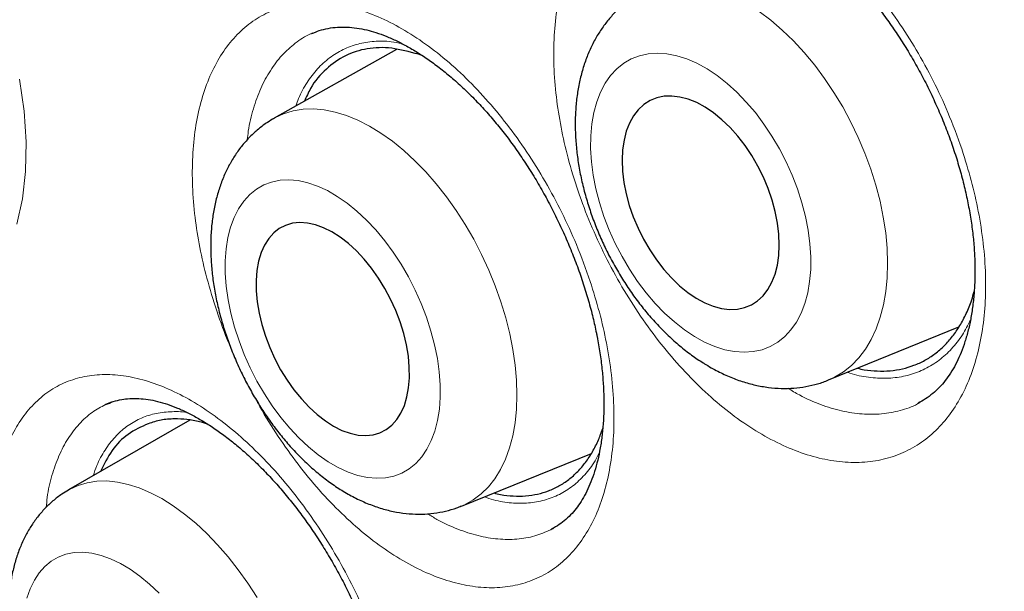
# Model space of a CAD drawing. Header units: millimetres. Extents: x 8 to 947, y 12 to 926.
# Tile 53 of 159: x 879.95 to 885.24, y 304.15 to 307.22. Entities that reach past the tile are written whole.
import ezdxf

# ---------------------------------------------------------------- set-up
doc = ezdxf.new("R2010")
doc.units = ezdxf.units.MM

msp = doc.modelspace()

# ---------------------------------------------------------------- linework, layer by layer
at = {"color": 7, "linetype": 'Continuous', "lineweight": 30}
for p, q in [((881.5206, 307.1486), (881.518, 307.1476)), ((881.5385, 307.1552), (881.5212, 307.1477)), ((881.9734, 307.0619), (881.3163, 306.6919)), ((882.1146, 307.0265), (882.0905, 307.0355)), ((884.2951, 305.2841), (884.9956, 305.569)), ((880.4414, 305.1647), (880.4099, 305.1515)), ((880.8615, 305.0687), (880.2106, 304.6927)), ((882.3216, 304.6059), (883.0204, 304.8893)), ((882.8023, 304.4785), (882.8043, 304.4793))]:
    msp.add_line(p, q, dxfattribs=at)
at = {"color": 8, "linetype": 'Continuous', "lineweight": 0, "flags": 128}
for points in [[(883.9225, 307.2666), (883.985, 307.2192), (884.0464, 307.1662), (884.1064, 307.108), (884.1645, 307.0449), (884.2204, 306.9774), (884.2737, 306.9058), (884.3241, 306.8306), (884.3713, 306.7523), (884.4149, 306.6713), (884.4548, 306.5883), (884.4906, 306.5036), (884.5221, 306.418), (884.5492, 306.3318), (884.5716, 306.2456), (884.5892, 306.16), (884.6019, 306.0756), (884.6096, 305.9927), (884.6123, 305.9121), (884.61, 305.8342), (884.6026, 305.7594), (884.5902, 305.6883), (884.573, 305.6213), (884.5509, 305.5588), (884.5242, 305.5013), (884.4929, 305.449), (884.4574, 305.4024), (884.4178, 305.3616), (884.3744, 305.3271), (884.3275, 305.2989), (884.2951, 305.2841)], [(883.5743, 305.5177), (883.6289, 305.4877), (883.6834, 305.4641), (883.7373, 305.447), (883.79, 305.4367), (883.8412, 305.4332), (883.8904, 305.4366), (883.9372, 305.4469), (883.9812, 305.4638), (884.022, 305.4874), (884.0593, 305.5174), (884.0927, 305.5535), (884.122, 305.5955), (884.1468, 305.6429), (884.1671, 305.6954), (884.1827, 305.7525), (884.1933, 305.8138), (884.1989, 305.8787), (884.1995, 305.9466), (884.195, 306.017), (884.1856, 306.0893), (884.1712, 306.1629), (884.152, 306.2371), (884.1281, 306.3113), (884.0998, 306.3849), (884.0673, 306.4572), (884.0309, 306.5276), (883.9909, 306.5956), (883.9477, 306.6605), (883.9015, 306.7218), (883.8528, 306.779), (883.802, 306.8315), (883.7496, 306.879), (883.696, 306.921), (883.6416, 306.9572), (883.5869, 306.9873), (883.5324, 307.0109), (883.4786, 307.0279), (883.4258, 307.0382), (883.3746, 307.0417), (883.3254, 307.0383), (883.2786, 307.0281), (883.2346, 307.0111), (883.1938, 306.9875), (883.1566, 306.9576), (883.1232, 306.9214), (883.0939, 306.8795), (883.069, 306.8321), (883.0487, 306.7796), (883.0332, 306.7224), (883.0226, 306.6612), (883.0169, 306.5963), (883.0163, 306.5283), (883.0208, 306.4579), (883.0303, 306.3856), (883.0447, 306.3121), (883.0639, 306.2379), (883.0877, 306.1636), (883.116, 306.0901), (883.1485, 306.0178), (883.1849, 305.9473), (883.2249, 305.8793), (883.2682, 305.8144), (883.3144, 305.7531), (883.363, 305.696), (883.4138, 305.6434), (883.4662, 305.5959), (883.5199, 305.5539), (883.5743, 305.5177)], [(879.9331, 306.1216), (879.9631, 306.2575), (879.9794, 306.4055), (879.9822, 306.564), (879.9714, 306.73), (879.9468, 306.9021)], [(881.3082, 306.6872), (881.3189, 306.6933), (881.3665, 306.7155), (881.4172, 306.731), (881.4705, 306.7397), (881.5262, 306.7416), (881.5839, 306.7366), (881.6432, 306.7249), (881.7037, 306.7064), (881.7651, 306.6813), (881.827, 306.6497), (881.889, 306.6118), (881.9506, 306.568), (882.0116, 306.5184), (882.0715, 306.4633), (882.1299, 306.4032), (882.1865, 306.3384), (882.2409, 306.2693), (882.2928, 306.1963), (882.3418, 306.1199), (882.3877, 306.0406), (882.4301, 305.9589), (882.4688, 305.8754), (882.5035, 305.7904), (882.534, 305.7046), (882.5601, 305.6186), (882.5817, 305.5327), (882.5985, 305.4477), (882.6106, 305.3641), (882.6179, 305.2823), (882.6202, 305.2028), (882.6176, 305.1263), (882.61, 305.0531), (882.5976, 304.9838), (882.5805, 304.9187), (882.5586, 304.8584), (882.5322, 304.803), (882.5015, 304.7531), (882.4665, 304.709), (882.4276, 304.6708), (882.385, 304.6389), (882.3389, 304.6134), (882.3216, 304.6059)], [(882.2078, 305.1909), (882.2076, 305.2583), (882.2024, 305.3282), (882.1924, 305.4002), (882.1776, 305.4734), (882.1581, 305.5474), (882.1341, 305.6215), (882.1058, 305.6951), (882.0735, 305.7674), (882.0374, 305.838), (881.9978, 305.9062), (881.955, 305.9715), (881.9095, 306.0332), (881.8616, 306.0908), (881.8118, 306.1439), (881.7604, 306.192), (881.7079, 306.2347), (881.6547, 306.2716), (881.6013, 306.3024), (881.5482, 306.3269), (881.4957, 306.3448), (881.4444, 306.356), (881.3947, 306.3604), (881.347, 306.358), (881.3018, 306.3487), (881.2593, 306.3327), (881.22, 306.31), (881.1842, 306.281), (881.1522, 306.2458), (881.1242, 306.2047), (881.1006, 306.1581), (881.0816, 306.1063), (881.0671, 306.0499), (881.0575, 305.9893), (881.0528, 305.9251), (881.053, 305.8576), (881.0582, 305.7877), (881.0682, 305.7157), (881.083, 305.6425), (881.1025, 305.5685), (881.1265, 305.4944), (881.1548, 305.4208), (881.1871, 305.3485), (881.2232, 305.2779), (881.2628, 305.2097), (881.3056, 305.1444), (881.3511, 305.0827), (881.399, 305.0251), (881.4488, 304.972), (881.5002, 304.9239), (881.5527, 304.8812), (881.6059, 304.8443), (881.6593, 304.8135), (881.7124, 304.789), (881.7649, 304.7711), (881.8162, 304.7599), (881.8659, 304.7555), (881.9136, 304.7579), (881.9589, 304.7672), (882.0013, 304.7832), (882.0406, 304.8059), (882.0764, 304.8349), (882.1084, 304.8701), (882.1364, 304.9112), (882.16, 304.9578), (882.1791, 305.0096), (882.1935, 305.066), (882.2031, 305.1266), (882.2078, 305.1909)], [(880.2058, 304.6899), (880.2159, 304.6957), (880.2618, 304.717), (880.3108, 304.7317), (880.3626, 304.7396), (880.4168, 304.7407), (880.473, 304.735), (880.531, 304.7226), (880.5903, 304.7035), (880.6506, 304.6778), (880.7115, 304.6457), (880.7726, 304.6074), (880.8336, 304.5632), (880.894, 304.5133), (880.9535, 304.458), (881.0116, 304.3977), (881.0681, 304.3328), (881.1225, 304.2637), (881.1745, 304.1908), (881.2238, 304.1146)], [(880.6972, 304.1372), (880.6462, 304.1855), (880.5941, 304.2284), (880.5416, 304.2657), (880.489, 304.2969), (880.4367, 304.3218), (880.3853, 304.3403), (880.3351, 304.352), (880.2867, 304.3571), (880.2403, 304.3553), (880.1964, 304.3467), (880.1554, 304.3314), (880.1176, 304.3096), (880.0833, 304.2813), (880.0529, 304.2469), (880.0266, 304.2066), (880.0046, 304.1608), (879.9871, 304.1099)]]:
    msp.add_lwpolyline(points, dxfattribs=at)
at = {"color": 7, "linetype": 'Continuous', "lineweight": 30, "flags": 128}
for points in [[(883.5839, 305.7239), (883.6296, 305.6992), (883.6751, 305.6809), (883.7198, 305.669), (883.7632, 305.6638), (883.8048, 305.6654), (883.844, 305.6737), (883.8805, 305.6885), (883.9138, 305.7098), (883.9435, 305.7373), (883.9693, 305.7707), (883.9908, 305.8095), (884.0078, 305.8534), (884.0202, 305.9017), (884.0277, 305.954), (884.0303, 306.0096), (884.028, 306.0679), (884.0207, 306.1282), (884.0086, 306.1897), (883.9918, 306.2518), (883.9704, 306.3138), (883.9449, 306.3748), (883.9154, 306.4343), (883.8823, 306.4914), (883.8459, 306.5455), (883.8068, 306.5961), (883.7653, 306.6424), (883.722, 306.684), (883.6774, 306.7204), (883.6319, 306.7511), (883.5862, 306.7757), (883.5407, 306.7941), (883.496, 306.8059), (883.4526, 306.8111), (883.4111, 306.8095), (883.3718, 306.8013), (883.3353, 306.7864), (883.3021, 306.7651), (883.2723, 306.7376), (883.2466, 306.7043), (883.225, 306.6654), (883.208, 306.6216), (883.1956, 306.5732), (883.1881, 306.5209), (883.1855, 306.4653), (883.1879, 306.4071), (883.1951, 306.3468), (883.2073, 306.2852), (883.2241, 306.2231), (883.2454, 306.1612), (883.271, 306.1001), (883.3005, 306.0407), (883.3336, 305.9836), (883.3699, 305.9294), (883.409, 305.8789), (883.4505, 305.8325), (883.4938, 305.7909), (883.5384, 305.7546), (883.5839, 305.7239)], [(882.0424, 305.296), (882.0418, 305.3526), (882.0365, 305.4116), (882.0263, 305.4723), (882.0116, 305.534), (881.9924, 305.596), (881.9689, 305.6576), (881.9414, 305.718), (881.9103, 305.7765), (881.8759, 305.8324), (881.8387, 305.8852), (881.799, 305.9341), (881.7573, 305.9786), (881.7141, 306.0181), (881.67, 306.0523), (881.6254, 306.0806), (881.5808, 306.1029), (881.5368, 306.1187), (881.4939, 306.128), (881.4527, 306.1306), (881.4135, 306.1265), (881.3768, 306.1157), (881.3431, 306.0983), (881.3128, 306.0747), (881.2862, 306.045), (881.2636, 306.0095), (881.2454, 305.9688), (881.2316, 305.9233), (881.2225, 305.8734), (881.2182, 305.8199), (881.2188, 305.7633), (881.2241, 305.7043), (881.2343, 305.6436), (881.249, 305.5819), (881.2683, 305.5199), (881.2917, 305.4583), (881.3192, 305.3979), (881.3503, 305.3394), (881.3847, 305.2835), (881.4219, 305.2307), (881.4616, 305.1818), (881.5033, 305.1374), (881.5465, 305.0978), (881.5906, 305.0636), (881.6352, 305.0353), (881.6798, 305.013), (881.7238, 304.9972), (881.7667, 304.9879), (881.8079, 304.9853), (881.8471, 304.9895), (881.8838, 305.0002), (881.9175, 305.0176), (881.9478, 305.0412), (881.9744, 305.071), (881.997, 305.1064), (882.0152, 305.1471), (882.029, 305.1927), (882.0381, 305.2425), (882.0424, 305.296)]]:
    msp.add_lwpolyline(points, dxfattribs=at)
at = {"color": 7, "linetype": 'Continuous', "lineweight": 30}
for points, knots in [([(880.6737, 315.8151), (880.6066, 315.8057), (880.47, 315.7865), (880.2668, 315.7501), (880.0634, 315.7077), (879.8623, 315.6594), (879.6641, 315.6053), (879.4691, 315.5455), (879.2776, 315.48), (879.0894, 315.409), (878.9045, 315.3324), (878.7229, 315.2501), (878.5445, 315.1623), (878.3693, 315.0688), (878.1972, 314.9698), (878.0283, 314.8651), (877.8626, 314.7548), (877.7, 314.6388), (877.5407, 314.5173), (877.3848, 314.3903), (877.2325, 314.258), (877.0835, 314.12), (876.9379, 313.9765), (876.7957, 313.8276), (876.6572, 313.6733), (876.5224, 313.5139), (876.3916, 313.3494), (876.2647, 313.18), (876.1421, 313.0058), (876.0237, 312.8271), (875.9097, 312.644), (875.8001, 312.4565), (875.6946, 312.2645), (875.5934, 312.0677), (875.4963, 311.8664), (875.4035, 311.6605), (875.3149, 311.4501), (875.2307, 311.2353), (875.1507, 311.0161), (875.0751, 310.7925), (875.0039, 310.5648), (874.9371, 310.3328), (874.8748, 310.0968), (874.817, 309.8573), (874.7638, 309.614), (874.7152, 309.367), (874.6709, 309.1155), (874.6311, 308.86), (874.5959, 308.6007), (874.5652, 308.3379), (874.5392, 308.0721), (874.5179, 307.8037), (874.5012, 307.5329), (874.4892, 307.2603), (874.4819, 306.986), (874.4793, 306.7105), (874.4813, 306.4319), (874.4878, 306.15), (874.499, 305.8644), (874.5148, 305.5767), (874.5352, 305.2868), (874.5602, 304.9948), (874.5898, 304.7007), (874.624, 304.4044), (874.6628, 304.1061), (874.7063, 303.8056), (874.7543, 303.5031), (874.807, 303.1985), (874.8641, 302.8925), (874.9256, 302.5858), (874.9914, 302.2789), (875.0614, 301.9718), (875.1356, 301.6645), (875.2141, 301.3568), (875.2968, 301.0487), (875.3838, 300.7401), (875.4751, 300.4311), (875.5706, 300.1215), (875.6705, 299.8113), (875.7746, 299.5005), (875.883, 299.1893), (875.9954, 298.8785), (876.1119, 298.5679), (876.2324, 298.2573), (876.3573, 297.9461), (876.4865, 297.6345), (876.6198, 297.3231), (876.7569, 297.0121), (876.8979, 296.702), (877.0424, 296.3933), (877.1902, 296.0864), (877.3412, 295.7816), (877.4952, 295.4792), (877.6524, 295.1789), (877.8131, 294.8799), (877.9776, 294.5819), (878.1454, 294.2855), (878.3165, 293.991), (878.4909, 293.6984), (878.6684, 293.4077), (878.8492, 293.119), (879.0333, 292.8321), (879.2208, 292.5468), (879.4114, 292.2635), (879.6048, 291.9829), (879.8005, 291.7057), (879.9991, 291.4308), (880.2006, 291.1584), (880.4049, 290.8886), (880.6111, 290.6226), (880.8193, 290.3604), (881.0294, 290.1018), (881.2415, 289.8469), (881.4557, 289.5957), (881.6719, 289.3479), (881.8902, 289.1038), (882.1106, 288.8631), (882.3332, 288.6258), (882.5571, 288.393), (882.7822, 288.1646), (883.0086, 287.9406), (883.2369, 287.7203), (883.4668, 287.504), (883.6975, 287.2926), (883.9288, 287.0861), (884.1612, 286.8841), (884.3948, 286.6865), (884.6295, 286.4935), (884.8649, 286.3052), (885.1012, 286.1217), (885.3382, 285.943), (885.5759, 285.7692), (885.8139, 285.6004), (886.052, 285.437), (886.2901, 285.279), (886.5282, 285.1263), (886.7664, 284.9792), (886.9526, 284.8673), (887.0594, 284.8063), (887.0867, 284.7907)], [0, 0, 0, 0, 0.007066, 0.014363, 0.021675, 0.029004, 0.036327, 0.043607, 0.050862, 0.058095, 0.065312, 0.072516, 0.079712, 0.086905, 0.094098, 0.101296, 0.108502, 0.115722, 0.122961, 0.130181, 0.137415, 0.144672, 0.151949, 0.159242, 0.166547, 0.173859, 0.181175, 0.18849, 0.1958, 0.2031, 0.210386, 0.21765, 0.224927, 0.232208, 0.239496, 0.246792, 0.254096, 0.261408, 0.268729, 0.276058, 0.283395, 0.290742, 0.298097, 0.305463, 0.312785, 0.320144, 0.32753, 0.334938, 0.342358, 0.349785, 0.357208, 0.364621, 0.372014, 0.379382, 0.386718, 0.394015, 0.401268, 0.408644, 0.416009, 0.42337, 0.430732, 0.438095, 0.445462, 0.452836, 0.460218, 0.467612, 0.475019, 0.482442, 0.489879, 0.497295, 0.504681, 0.512048, 0.519401, 0.526744, 0.53408, 0.541413, 0.548748, 0.556087, 0.563433, 0.570792, 0.578166, 0.585541, 0.592879, 0.60025, 0.607647, 0.615064, 0.622495, 0.629932, 0.637368, 0.644795, 0.652206, 0.659594, 0.666953, 0.674277, 0.681625, 0.688996, 0.696361, 0.703724, 0.711089, 0.71846, 0.725829, 0.73321, 0.740619, 0.748041, 0.755459, 0.762851, 0.770224, 0.777671, 0.785094, 0.792496, 0.79988, 0.807252, 0.814615, 0.821972, 0.829328, 0.836687, 0.844051, 0.851425, 0.858816, 0.866131, 0.873461, 0.880813, 0.888169, 0.895506, 0.902808, 0.910099, 0.91742, 0.92473, 0.932032, 0.939331, 0.946631, 0.953935, 0.961229, 0.968505, 0.975767, 0.983018, 0.990265, 0.997506, 1, 1, 1, 1]), ([(881.7335, 314.4733), (881.6143, 314.471), (881.3687, 314.4663), (881.0058, 314.434), (880.6432, 314.3826), (880.296, 314.312), (879.964, 314.2242), (879.6469, 314.1204), (879.3386, 313.9991), (879.0395, 313.8605), (878.744, 313.7014), (878.4531, 313.5209), (878.1681, 313.318), (877.895, 313.0964), (877.6341, 312.8565), (877.3857, 312.5986), (877.1547, 312.3282), (876.9406, 312.0468), (876.7427, 311.756), (876.557, 311.4505), (876.3838, 311.1306), (876.2201, 310.79), (876.0668, 310.4281), (875.9253, 310.0443), (875.7986, 309.6464), (875.687, 309.2347), (875.5905, 308.8098), (875.5109, 308.3807), (875.4473, 307.9487), (875.3987, 307.5151), (875.3639, 307.0718), (875.3431, 306.6194), (875.336, 306.1491), (875.3437, 305.6608), (875.3671, 305.1548), (875.4062, 304.641), (875.4609, 304.1202), (875.531, 303.5931), (875.6149, 303.0706), (875.7114, 302.5537), (875.8196, 302.0433), (875.941, 301.5297), (876.0756, 301.0137), (876.2263, 300.4853), (876.3937, 299.945), (876.5786, 299.3936), (876.7775, 298.8423), (876.9901, 298.2917), (877.2162, 297.7426), (877.4508, 297.2063), (877.6928, 296.6831), (877.9412, 296.1736), (878.2003, 295.668), (878.47, 295.1669), (878.7555, 294.6608), (879.0571, 294.1508), (879.3753, 293.638), (879.7038, 293.133), (880.042, 292.6365), (880.3895, 292.149), (880.7392, 291.6805), (881.0898, 291.2308), (881.4406, 290.7997), (881.798, 290.379), (882.1616, 289.9691), (882.5385, 289.5625), (882.9285, 289.1604), (883.3315, 288.7642), (883.7395, 288.3825), (884.1518, 288.0155), (884.5679, 287.6639), (884.9793, 287.3345), (885.3852, 287.0267), (885.7851, 286.7397), (886.1863, 286.468), (886.5885, 286.2117), (886.9993, 285.9663), (887.4183, 285.7333), (887.8448, 285.5142), (888.2702, 285.3138), (888.6939, 285.1323), (889.1152, 284.9701), (889.5258, 284.8299), (889.9252, 284.7109), (890.3131, 284.6117), (890.6971, 284.5303), (891.0767, 284.4666), (891.459, 284.4199), (891.8431, 284.3915), (892.2282, 284.3827), (892.6062, 284.3942), (892.9767, 284.4258), (893.3392, 284.4776), (893.6864, 284.5481), (894.0184, 284.6359), (894.3355, 284.7397), (894.6438, 284.8609), (894.9429, 284.9996), (895.2384, 285.1587), (895.5293, 285.3392), (895.8143, 285.5421), (896.0874, 285.7637), (896.3484, 286.0036), (896.5966, 286.2616), (896.8279, 286.5316), (897.041, 286.8143), (897.1793, 287.0102), (897.2445, 287.1178), (897.2479, 287.1234)], [0, 0, 0, 0, 0.009208, 0.018982, 0.028757, 0.038531, 0.047747, 0.056963, 0.066179, 0.075395, 0.08461, 0.094385, 0.104159, 0.113933, 0.123708, 0.133482, 0.143257, 0.152472, 0.161688, 0.170904, 0.18012, 0.189336, 0.19911, 0.208885, 0.218659, 0.228433, 0.238208, 0.247982, 0.257198, 0.266414, 0.27563, 0.284846, 0.294061, 0.303836, 0.31361, 0.323384, 0.333159, 0.342933, 0.352708, 0.361923, 0.371139, 0.380355, 0.389571, 0.398787, 0.408561, 0.418336, 0.42811, 0.437884, 0.447659, 0.457433, 0.466649, 0.475865, 0.485081, 0.494297, 0.503512, 0.513287, 0.523061, 0.532835, 0.54261, 0.552384, 0.562159, 0.571374, 0.58059, 0.589806, 0.599022, 0.608238, 0.618012, 0.627787, 0.637561, 0.647335, 0.65711, 0.666884, 0.6761, 0.685316, 0.694532, 0.703748, 0.712963, 0.722738, 0.732512, 0.742286, 0.752061, 0.761835, 0.77161, 0.780825, 0.790041, 0.799257, 0.808473, 0.817689, 0.827463, 0.837238, 0.847012, 0.856786, 0.866561, 0.876335, 0.885551, 0.894767, 0.903983, 0.913199, 0.922414, 0.932189, 0.941963, 0.951737, 0.961512, 0.971286, 0.98106, 0.990276, 0.999492, 1, 1, 1, 1]), ([(881.4387, 314.465), (881.467, 314.4665), (881.5618, 314.4716), (881.7255, 314.4741), (881.9296, 314.4728), (882.1358, 314.4652), (882.3438, 314.4519), (882.5537, 314.4327), (882.7654, 314.4078), (882.9787, 314.377), (883.1936, 314.3405), (883.41, 314.2982), (883.6278, 314.2501), (883.847, 314.1963), (884.0675, 314.1368), (884.2891, 314.0715), (884.5119, 314.0006), (884.7357, 313.924), (884.9604, 313.8418), (885.1859, 313.754), (885.4123, 313.6606), (885.6392, 313.5617), (885.8668, 313.4573), (886.0949, 313.3474), (886.3234, 313.2321), (886.5522, 313.1115), (886.7812, 312.9855), (887.0104, 312.8542), (887.2396, 312.7176), (887.4687, 312.5759), (887.6977, 312.4291), (887.9265, 312.2771), (888.155, 312.1202), (888.3831, 311.9583), (888.6106, 311.7914), (888.8376, 311.6198), (889.0639, 311.4434), (889.2894, 311.2622), (889.5141, 311.0765), (889.7378, 310.8861), (889.9605, 310.6913), (890.182, 310.4921), (890.4023, 310.2885), (890.6214, 310.0807), (890.839, 309.8687), (891.0551, 309.6527), (891.2697, 309.4326), (891.4827, 309.2086), (891.6938, 308.9807), (891.9032, 308.7491), (892.1107, 308.5139), (892.3162, 308.2751), (892.5196, 308.0328), (892.7209, 307.7871), (892.9199, 307.5382), (893.1166, 307.2861), (893.311, 307.0309), (893.5028, 306.7727), (893.6922, 306.5117), (893.8789, 306.2479), (894.063, 305.9814), (894.2442, 305.7123), (894.4227, 305.4408), (894.5982, 305.1669), (894.7708, 304.8908), (894.9403, 304.6125), (895.1067, 304.3322), (895.27, 304.05), (895.43, 303.7659), (895.5867, 303.4802), (895.7401, 303.1929), (895.89, 302.9042), (896.0364, 302.614), (896.1793, 302.3227), (896.3186, 302.0302), (896.4543, 301.7367), (896.5862, 301.4423), (896.7144, 301.1471), (896.8388, 300.8513), (896.9594, 300.5549), (897.076, 300.2581), (897.1887, 299.961), (897.2974, 299.6637), (897.4021, 299.3664), (897.5027, 299.069), (897.5992, 298.7719), (897.6915, 298.475), (897.7796, 298.1785), (897.8636, 297.8825), (897.9433, 297.5871), (898.0187, 297.2925), (898.0898, 296.9988), (898.1565, 296.706), (898.2189, 296.4144), (898.277, 296.1239), (898.3306, 295.8348), (898.3798, 295.5471), (898.4245, 295.261), (898.4648, 294.9765), (898.5007, 294.6938), (898.532, 294.413), (898.5589, 294.1343), (898.5812, 293.8576), (898.5991, 293.5831), (898.6124, 293.311), (898.6212, 293.0413), (898.6255, 292.7742), (898.6253, 292.5097), (898.6206, 292.248), (898.6114, 291.9891), (898.5976, 291.7331), (898.5794, 291.4803), (898.5567, 291.2305), (898.5296, 290.9841), (898.498, 290.7409), (898.4619, 290.5012), (898.4214, 290.2651), (898.3765, 290.0325), (898.3273, 289.8037), (898.2736, 289.5786), (898.2157, 289.3575), (898.1534, 289.1403), (898.0868, 288.9271), (898.0159, 288.718), (897.9409, 288.5132), (897.8616, 288.3126), (897.7781, 288.1163), (897.6905, 287.9245), (897.5988, 287.7372), (897.5031, 287.5543), (897.4031, 287.3764), (897.3169, 287.2311), (897.2627, 287.147), (897.2446, 287.1189)], [0, 0, 0, 0, 0.003294, 0.011029, 0.01876, 0.026486, 0.034207, 0.041924, 0.049637, 0.057346, 0.065052, 0.072755, 0.080456, 0.088154, 0.09585, 0.103544, 0.111237, 0.118928, 0.126619, 0.134308, 0.141997, 0.149686, 0.157374, 0.165061, 0.172749, 0.180436, 0.188124, 0.195812, 0.203499, 0.211188, 0.218876, 0.226565, 0.234254, 0.241943, 0.249633, 0.257324, 0.265015, 0.272706, 0.280398, 0.28809, 0.295783, 0.303476, 0.31117, 0.318864, 0.326559, 0.334254, 0.34195, 0.349646, 0.357342, 0.365039, 0.372736, 0.380433, 0.388131, 0.395829, 0.403528, 0.411226, 0.418925, 0.426624, 0.434324, 0.442023, 0.449723, 0.457423, 0.465123, 0.472823, 0.480523, 0.488223, 0.495923, 0.503623, 0.511324, 0.519024, 0.526724, 0.534424, 0.542124, 0.549824, 0.557524, 0.565224, 0.572923, 0.580622, 0.588322, 0.59602, 0.603719, 0.611417, 0.619115, 0.626813, 0.63451, 0.642207, 0.649904, 0.6576, 0.665296, 0.672992, 0.680686, 0.688381, 0.696075, 0.703769, 0.711462, 0.719154, 0.726846, 0.734538, 0.742229, 0.749919, 0.757609, 0.765299, 0.772988, 0.780676, 0.788365, 0.796052, 0.803739, 0.811426, 0.819113, 0.826799, 0.834486, 0.842172, 0.849858, 0.857544, 0.865231, 0.872917, 0.880604, 0.888292, 0.895981, 0.903671, 0.911362, 0.919054, 0.926748, 0.934444, 0.942142, 0.949843, 0.957547, 0.965254, 0.972965, 0.980679, 0.988398, 0.996121, 1, 1, 1, 1]), ([(881.1906, 314.2177), (881.183, 314.2168), (881.1093, 314.2085), (880.9715, 314.1871), (880.7776, 314.1531), (880.5864, 314.1127), (880.3978, 314.0665), (880.212, 314.0144), (880.0289, 313.9566), (879.8487, 313.893), (879.6715, 313.8236), (879.4972, 313.7485), (879.326, 313.6678), (879.1579, 313.5814), (878.993, 313.4894), (878.8313, 313.3918), (878.673, 313.2886), (878.518, 313.18), (878.3664, 313.0659), (878.2183, 312.9464), (878.0738, 312.8215), (877.9328, 312.6913), (877.7955, 312.5558), (877.6619, 312.4151), (877.5321, 312.2692), (877.406, 312.1181), (877.2839, 311.962), (877.1656, 311.8009), (877.0513, 311.6348), (876.941, 311.4638), (876.8348, 311.288), (876.7327, 311.1075), (876.6348, 310.9223), (876.541, 310.7324), (876.4515, 310.5381), (876.3663, 310.3393), (876.2854, 310.1361), (876.2089, 309.9287), (876.1367, 309.717), (876.069, 309.5013), (876.0057, 309.2816), (875.9468, 309.0579), (875.8925, 308.8304), (875.8427, 308.5992), (875.7974, 308.3644), (875.7567, 308.126), (875.7205, 307.8841), (875.689, 307.639), (875.662, 307.3906), (875.6396, 307.1391), (875.6218, 306.8845), (875.6086, 306.627), (875.6, 306.3667), (875.5961, 306.1036), (875.5967, 305.838), (875.602, 305.5698), (875.6119, 305.2992), (875.6264, 305.0264), (875.6454, 304.7513), (875.6691, 304.4742), (875.6973, 304.1951), (875.73, 303.9142), (875.7673, 303.6315), (875.8092, 303.3472), (875.8555, 303.0614), (875.9063, 302.7742), (875.9616, 302.4857), (876.0213, 302.196), (876.0854, 301.9053), (876.1539, 301.6136), (876.2268, 301.3211), (876.3039, 301.0278), (876.3854, 300.734), (876.4712, 300.4397), (876.5611, 300.145), (876.6553, 299.85), (876.7536, 299.555), (876.856, 299.2599), (876.9625, 298.9649), (877.073, 298.6701), (877.1875, 298.3756), (877.306, 298.0816), (877.4283, 297.7882), (877.5544, 297.4955), (877.6844, 297.2035), (877.8181, 296.9124), (877.9554, 296.6224), (878.0964, 296.3335), (878.241, 296.0459), (878.3891, 295.7596), (878.5406, 295.4749), (878.6956, 295.1917), (878.8538, 294.9102), (879.0154, 294.6305), (879.1801, 294.3528), (879.348, 294.0771), (879.519, 293.8036), (879.693, 293.5323), (879.8699, 293.2634), (880.0497, 292.9969), (880.2323, 292.7331), (880.4176, 292.4719), (880.6056, 292.2135), (880.7961, 291.958), (880.9892, 291.7055), (881.1846, 291.456), (881.3825, 291.2098), (881.5826, 290.9668), (881.7849, 290.7272), (881.9893, 290.4912), (882.1957, 290.2586), (882.4041, 290.0298), (882.6144, 289.8047), (882.8265, 289.5834), (883.0403, 289.3661), (883.2557, 289.1528), (883.4726, 288.9436), (883.691, 288.7386), (883.9108, 288.5379), (884.1319, 288.3416), (884.3541, 288.1496), (884.5775, 287.9622), (884.8019, 287.7794), (885.0272, 287.6012), (885.2534, 287.4278), (885.4803, 287.2591), (885.7079, 287.0954), (885.9361, 286.9365), (886.1647, 286.7827), (886.3938, 286.6339), (886.6232, 286.4904), (886.8226, 286.37), (886.9454, 286.2985), (886.9917, 286.2716)], [0, 0, 0, 0, 0.000873, 0.008546, 0.016215, 0.023878, 0.031537, 0.03919, 0.046839, 0.054483, 0.062124, 0.069761, 0.077396, 0.085029, 0.092661, 0.100291, 0.107922, 0.115554, 0.123186, 0.130821, 0.138458, 0.146099, 0.153743, 0.161391, 0.169044, 0.176701, 0.184364, 0.192032, 0.199705, 0.207383, 0.215067, 0.222755, 0.230448, 0.238146, 0.245848, 0.253554, 0.261264, 0.268978, 0.276695, 0.284414, 0.292136, 0.299861, 0.307587, 0.315315, 0.323044, 0.330775, 0.338507, 0.346239, 0.353973, 0.361706, 0.36944, 0.377174, 0.384909, 0.392643, 0.400377, 0.408111, 0.415845, 0.423578, 0.431311, 0.439044, 0.446776, 0.454508, 0.462239, 0.46997, 0.4777, 0.48543, 0.493159, 0.500888, 0.508616, 0.516344, 0.524071, 0.531798, 0.539525, 0.547251, 0.554976, 0.562702, 0.570426, 0.578151, 0.585875, 0.593599, 0.601323, 0.609046, 0.616769, 0.624492, 0.632214, 0.639937, 0.647659, 0.655381, 0.663103, 0.670825, 0.678547, 0.686268, 0.69399, 0.701712, 0.709433, 0.717155, 0.724877, 0.732599, 0.74032, 0.748042, 0.755765, 0.763487, 0.771209, 0.778932, 0.786655, 0.794378, 0.802101, 0.809825, 0.817549, 0.825274, 0.832998, 0.840723, 0.848449, 0.856175, 0.863901, 0.871628, 0.879355, 0.887083, 0.894811, 0.902539, 0.910269, 0.917998, 0.925729, 0.933459, 0.941191, 0.948922, 0.956655, 0.964388, 0.972121, 0.979855, 0.987589, 0.995324, 1, 1, 1, 1]), ([(883.483, 307.8217), (883.4844, 307.8224), (883.5008, 307.8312), (883.5346, 307.8425), (883.5848, 307.8551), (883.6375, 307.8613), (883.6918, 307.8619), (883.7474, 307.8567), (883.8023, 307.8464), (883.8577, 307.8313), (883.9142, 307.8113), (883.9738, 307.7854), (884.0352, 307.7541), (884.0979, 307.7172), (884.1617, 307.6749), (884.2258, 307.6272), (884.2899, 307.5745), (884.3534, 307.5171), (884.4157, 307.4553), (884.4764, 307.3896), (884.535, 307.3204), (884.5912, 307.2481), (884.6452, 307.1724), (884.6972, 307.0934), (884.7471, 307.0108), (884.7946, 306.9254), (884.8393, 306.8375), (884.8809, 306.7476), (884.919, 306.6565), (884.9535, 306.5647), (884.9841, 306.4728), (885.0106, 306.3814), (885.0329, 306.292), (885.0443, 306.2336), (885.0499, 306.2051)], [0, 0, 0, 0, 0.003437, 0.040784, 0.077871, 0.113952, 0.148771, 0.18238, 0.21494, 0.243696, 0.274209, 0.30495, 0.335981, 0.367309, 0.398899, 0.430687, 0.462589, 0.494506, 0.526314, 0.557926, 0.589267, 0.620324, 0.651183, 0.682465, 0.714048, 0.745881, 0.777903, 0.810041, 0.84222, 0.874341, 0.906334, 0.938139, 0.969709, 1, 1, 1, 1]), ([(883.2853, 307.3672), (883.2825, 307.3658), (883.2614, 307.3549), (883.2248, 307.3292), (883.1762, 307.2902), (883.1319, 307.2458), (883.0915, 307.1968), (883.0553, 307.1432), (883.0234, 307.0853), (882.996, 307.0231), (882.9733, 306.9568), (882.9554, 306.8867), (882.9426, 306.8131), (882.9349, 306.7366), (882.9325, 306.6576), (882.9353, 306.5769), (882.9432, 306.495), (882.956, 306.4125), (882.9737, 306.3299), (882.996, 306.2475), (883.0226, 306.1658), (883.0536, 306.0852), (883.0886, 306.006), (883.1275, 305.9285), (883.1702, 305.8533), (883.2164, 305.7805), (883.2659, 305.7106), (883.3187, 305.644), (883.3745, 305.5809), (883.4332, 305.5218), (883.4947, 305.4671), (883.5572, 305.4182), (883.6048, 305.3858), (883.6309, 305.3698), (883.636, 305.3667)], [0, 0, 0, 0, 0.004342, 0.033668, 0.062989, 0.092463, 0.12224, 0.15246, 0.183243, 0.214671, 0.246778, 0.27954, 0.312868, 0.346629, 0.380669, 0.414847, 0.449029, 0.483148, 0.517178, 0.551114, 0.584966, 0.618756, 0.652511, 0.686263, 0.720041, 0.753871, 0.787787, 0.821821, 0.856002, 0.890351, 0.924879, 0.959575, 0.992152, 1, 1, 1, 1]), ([(881.5182, 307.1468), (881.5312, 307.1525), (881.5589, 307.1644), (881.6046, 307.1757), (881.6542, 307.1822), (881.7056, 307.1827), (881.7583, 307.1777), (881.8105, 307.1677), (881.8632, 307.1529), (881.9171, 307.1334), (881.9743, 307.1081), (882.0335, 307.0773), (882.0942, 307.041), (882.1562, 306.9992), (882.2188, 306.9522), (882.2816, 306.9), (882.3439, 306.843), (882.4054, 306.7816), (882.4654, 306.7163), (882.5236, 306.6474), (882.5795, 306.5753), (882.6335, 306.4999), (882.6855, 306.4212), (882.7355, 306.3391), (882.7833, 306.2539), (882.8285, 306.1663), (882.8708, 306.0766), (882.9099, 305.9856), (882.9455, 305.8938), (882.9773, 305.8019), (883.0052, 305.7104), (883.0286, 305.6218), (883.0429, 305.5577), (883.0496, 305.5238), (883.0509, 305.5175)], [0, 0, 0, 0, 0.033865, 0.071812, 0.108552, 0.143739, 0.177493, 0.21007, 0.238624, 0.268923, 0.299455, 0.330295, 0.361458, 0.392913, 0.424598, 0.456431, 0.488317, 0.520126, 0.551765, 0.583155, 0.614261, 0.645167, 0.676405, 0.707955, 0.739769, 0.771783, 0.803929, 0.836131, 0.868293, 0.900339, 0.932206, 0.963845, 0.993242, 1, 1, 1, 1]), ([(882.0905, 307.0355), (882.0421, 307.0487), (881.9466, 307.0749), (881.8142, 307.0706), (881.695, 307.0333), (881.5931, 306.9593), (881.5187, 306.8758), (881.4885, 306.8066), (881.4781, 306.783)], [0, 0, 0, 0, 0.183825, 0.363034, 0.541253, 0.72206, 0.90523, 1, 1, 1, 1]), ([(881.3166, 306.6913), (881.3041, 306.6842), (881.2739, 306.667), (881.2299, 306.6336), (881.1846, 306.5923), (881.1434, 306.5461), (881.1062, 306.4955), (881.0733, 306.4403), (881.0447, 306.3808), (881.0207, 306.3171), (881.0014, 306.2493), (880.987, 306.1777), (880.9777, 306.1029), (880.9736, 306.0253), (880.9747, 305.9457), (880.9808, 305.8646), (880.9919, 305.7826), (881.0077, 305.7003), (881.0281, 305.6181), (881.0529, 305.5363), (881.0819, 305.4553), (881.1148, 305.3755), (881.1517, 305.2973), (881.1922, 305.221), (881.2362, 305.147), (881.2835, 305.0756), (881.334, 305.0071), (881.3875, 304.942), (881.4439, 304.8806), (881.5031, 304.8232), (881.5648, 304.7703), (881.629, 304.7222), (881.6952, 304.6795), (881.7633, 304.6428), (881.8325, 304.6125), (881.9022, 304.589), (881.9719, 304.5726), (882.0407, 304.5634), (882.108, 304.5614), (882.1735, 304.5661), (882.2364, 304.5778), (882.2857, 304.5913), (882.3129, 304.603), (882.321, 304.6065)], [0, 0, 0, 0, 0.0156008, 0.0375615, 0.0595863, 0.0818039, 0.104337, 0.1272969, 0.1507731, 0.1748193, 0.1994402, 0.2245827, 0.250142, 0.2759837, 0.301973, 0.3279812, 0.3539355, 0.379805, 0.405582, 0.4312746, 0.4568999, 0.4824808, 0.508043, 0.5336141, 0.5592148, 0.5848722, 0.6106151, 0.6364708, 0.6624639, 0.6886121, 0.7149216, 0.7413777, 0.7679342, 0.7944626, 0.8208128, 0.8468105, 0.8722943, 0.897155, 0.9213559, 0.9449277, 0.9679492, 0.9905271, 1, 1, 1, 1]), ([(885.0499, 306.2051), (885.0526, 306.19), (885.0604, 306.1458), (885.0702, 306.0736), (885.0781, 305.989), (885.0818, 305.9063), (885.0816, 305.8258), (885.0774, 305.7481), (885.0694, 305.6736), (885.0576, 305.603), (885.0423, 305.5366), (885.0237, 305.4749), (885.0021, 305.4181), (884.9778, 305.3666), (884.951, 305.3204), (884.922, 305.2797), (884.89, 305.2428), (884.8544, 305.2099), (884.8164, 305.1813), (884.789, 305.1667), (884.7758, 305.1596)], [0, 0, 0, 0, 0.02895, 0.084664, 0.140579, 0.1968, 0.253259, 0.309872, 0.366542, 0.423142, 0.479587, 0.535824, 0.59185, 0.647734, 0.703618, 0.759698, 0.816525, 0.877448, 0.940806, 1, 1, 1, 1]), ([(884.4501, 305.3471), (884.4624, 305.3443), (884.4987, 305.336), (884.5577, 305.3311), (884.6266, 305.3324), (884.6924, 305.3428), (884.7546, 305.3616), (884.8128, 305.3885), (884.8676, 305.4239), (884.9174, 305.4672), (884.9621, 305.5178), (885.0017, 305.5755), (885.036, 305.6409), (885.0616, 305.7026), (885.0731, 305.7445), (885.0774, 305.7599)], [0, 0, 0, 0, 0.042002, 0.123617, 0.207006, 0.291009, 0.37206, 0.454562, 0.537063, 0.621066, 0.702118, 0.783732, 0.867122, 0.951124, 1, 1, 1, 1]), ([(883.0509, 305.5175), (883.0537, 305.5024), (883.062, 305.4583), (883.0727, 305.3861), (883.0817, 305.3018), (883.0867, 305.2194), (883.0878, 305.1393), (883.0851, 305.062), (883.0786, 304.9881), (883.0684, 304.918), (883.0548, 304.8523), (883.038, 304.7914), (883.0184, 304.7356), (882.9961, 304.685), (882.9715, 304.6399), (882.945, 304.6004), (882.9156, 304.5649), (882.8832, 304.533), (882.8467, 304.5054), (882.8201, 304.4881), (882.8048, 304.4816), (882.8037, 304.4812)], [0, 0, 0, 0, 0.02877, 0.084023, 0.139467, 0.195196, 0.251141, 0.307214, 0.363305, 0.419286, 0.475068, 0.530592, 0.585847, 0.640895, 0.695899, 0.751033, 0.806743, 0.866828, 0.929633, 0.995244, 1, 1, 1, 1]), ([(883.636, 305.3667), (883.6486, 305.3592), (883.6837, 305.3385), (883.7427, 305.3092), (883.8127, 305.2811), (883.8833, 305.2598), (883.9536, 305.2456), (884.023, 305.2384), (884.0909, 305.2383), (884.1568, 305.2448), (884.2201, 305.2583), (884.2663, 305.2717), (884.2902, 305.2825), (884.2949, 305.2846)], [0, 0, 0, 0, 0.060984, 0.169437, 0.277429, 0.383958, 0.488491, 0.590692, 0.690471, 0.787959, 0.883454, 0.977353, 1, 1, 1, 1]), ([(880.4091, 305.1514), (880.4228, 305.1573), (880.4502, 305.1692), (880.4937, 305.1795), (880.5392, 305.185), (880.5863, 305.1852), (880.6366, 305.1801), (880.6884, 305.1697), (880.7411, 305.1543), (880.7954, 305.1337), (880.8512, 305.1082), (880.909, 305.0772), (880.9686, 305.0408), (881.0296, 304.9989), (881.0914, 304.9517), (881.1536, 304.8994), (881.2156, 304.8423), (881.2769, 304.7808), (881.3369, 304.7154), (881.3952, 304.6465), (881.4514, 304.5744), (881.5057, 304.4992), (881.5581, 304.4207), (881.6087, 304.3389), (881.6572, 304.2541), (881.7032, 304.1668), (881.7465, 304.0775), (881.7866, 303.9869), (881.8235, 303.8955), (881.8567, 303.804), (881.8861, 303.7128), (881.9115, 303.6228), (881.9284, 303.5532), (881.9367, 303.5139), (881.9388, 303.5038)], [0, 0, 0, 0, 0.03834, 0.076562, 0.109448, 0.144271, 0.177579, 0.209678, 0.240864, 0.27078, 0.300752, 0.331076, 0.361764, 0.392782, 0.424067, 0.455532, 0.487081, 0.518593, 0.549959, 0.581098, 0.611957, 0.642519, 0.673414, 0.704627, 0.736108, 0.767798, 0.799629, 0.831526, 0.863398, 0.895165, 0.926762, 0.958137, 0.98925, 1, 1, 1, 1]), ([(884.7753, 305.1581), (884.7753, 305.1581), (884.7803, 305.1603), (884.7849, 305.1633), (884.7895, 305.1662)], [0, 0, 0, 0, 0.0100242, 1, 1, 1, 1]), ([(880.9572, 305.047), (880.9431, 305.0514), (880.9054, 305.0631), (880.8461, 305.0726), (880.7763, 305.0763), (880.7061, 305.0701), (880.661, 305.056), (880.6384, 305.0489)], [0, 0, 0, 0, 0.121494, 0.324301, 0.528599, 0.763141, 1, 1, 1, 1]), ([(880.6384, 305.0489), (880.6014, 305.0321), (880.5284, 304.9987), (880.4412, 304.9113), (880.4014, 304.831), (880.382, 304.7917)], [0, 0, 0, 0, 0.344394, 0.68014, 1, 1, 1, 1]), ([(882.4953, 304.6763), (882.5077, 304.6732), (882.5435, 304.6644), (882.6011, 304.6589), (882.6677, 304.6594), (882.7312, 304.669), (882.791, 304.6868), (882.8469, 304.7129), (882.8994, 304.7475), (882.9471, 304.7901), (882.9899, 304.8401), (883.0271, 304.8972), (883.0581, 304.9577), (883.0737, 305.002), (883.0809, 305.0224)], [0, 0, 0, 0, 0.046455, 0.133364, 0.222163, 0.311615, 0.397925, 0.484834, 0.573633, 0.663085, 0.749395, 0.837248, 0.925102, 1, 1, 1, 1]), ([(880.2107, 304.692), (880.1984, 304.6848), (880.1689, 304.6676), (880.1261, 304.6341), (880.0823, 304.5929), (880.0427, 304.547), (880.0071, 304.4966), (879.9759, 304.4418), (879.949, 304.3827), (879.9267, 304.3194), (879.9091, 304.2519), (879.8964, 304.1807), (879.8888, 304.1062), (879.8864, 304.029), (879.8892, 303.9497), (879.897, 303.869), (879.9096, 303.7876), (879.9269, 303.7058), (879.9487, 303.6242), (879.9746, 303.543), (880.0047, 303.4627), (880.0386, 303.3835), (880.0761, 303.3059), (880.1172, 303.2302), (880.1617, 303.1567), (880.2093, 303.0858), (880.2599, 303.0178), (880.3135, 302.9531), (880.3697, 302.892), (880.4286, 302.8348), (880.49, 302.782), (880.5538, 302.734), (880.6196, 302.6912), (880.6873, 302.6544), (880.7561, 302.624), (880.8254, 302.6004), (880.8946, 302.584), (880.9628, 302.5749), (881.0295, 302.573), (881.0941, 302.5779), (881.1561, 302.5899), (881.2051, 302.6038), (881.2323, 302.6158), (881.2406, 302.6196)], [0, 0, 0, 0, 0.015489, 0.037196, 0.058968, 0.080944, 0.103259, 0.126038, 0.149385, 0.173365, 0.197987, 0.223192, 0.248857, 0.274823, 0.300931, 0.327028, 0.353045, 0.378952, 0.404745, 0.430438, 0.456051, 0.481612, 0.507149, 0.532692, 0.558265, 0.583898, 0.609621, 0.635467, 0.661465, 0.687639, 0.714001, 0.740545, 0.767228, 0.793928, 0.820462, 0.846626, 0.872227, 0.897132, 0.9213, 0.94477, 0.967636, 0.990016, 1, 1, 1, 1]), ([(882.8017, 304.4794), (882.8044, 304.4805), (882.8105, 304.4831), (882.8162, 304.4866), (882.8193, 304.4886)], [0, 0, 0, 0, 0.436956, 1, 1, 1, 1])]:
    msp.add_open_spline(points, degree=3, knots=knots, dxfattribs=at)
at = {"color": 8, "linetype": 'Continuous', "lineweight": 0}
for points, knots in [([(887.0005, 313.8069), (886.8552, 313.8891), (886.5647, 314.0534), (886.1281, 314.2776), (885.6913, 314.4853), (885.2548, 314.6746), (884.8205, 314.8451), (884.3877, 314.9968), (883.957, 315.1294), (883.5254, 315.2436), (883.0948, 315.338), (882.666, 315.4121), (882.2429, 315.4647), (881.8405, 315.4948), (881.4585, 315.5047), (881.0964, 315.497), (880.7406, 315.4721), (880.3996, 315.4311), (880.0733, 315.3754), (879.7479, 315.3034), (879.417, 315.2115), (879.0818, 315.0975), (878.756, 314.9651), (878.4424, 314.8155), (878.141, 314.6492), (877.8519, 314.4668), (877.5731, 314.2674), (877.3064, 314.0524), (877.0518, 313.8223), (876.8223, 313.5909), (876.6149, 313.36), (876.4279, 313.1324), (876.2487, 312.8939), (876.0776, 312.6447), (875.9146, 312.385), (875.748, 312.0939), (875.5804, 311.7685), (875.4151, 311.4059), (875.2635, 311.0291), (875.127, 310.6414), (875.0053, 310.2436), (874.898, 309.8365), (874.8044, 309.4177), (874.725, 308.9898), (874.6596, 308.5536), (874.6062, 308.0947), (874.5664, 307.61), (874.5418, 307.099), (874.5343, 306.6035), (874.5411, 306.1258), (874.5596, 305.6679), (874.5898, 305.21), (874.6309, 304.7529), (874.6825, 304.2972), (874.7405, 303.8696), (874.8025, 303.4717), (874.8778, 303.0357), (874.9768, 302.5275), (875.1053, 301.946), (875.2426, 301.3901), (875.3859, 300.861), (875.5327, 300.3595), (875.6886, 299.8636), (875.8531, 299.3738), (876.0253, 298.8906), (876.1945, 298.4418), (876.3582, 298.0279), (876.5429, 297.5796), (876.7662, 297.0635), (877.033, 296.4814), (877.2991, 295.9317), (877.562, 295.4146), (877.8196, 294.9296), (878.0825, 294.4553), (878.3503, 293.9917), (878.6222, 293.5391), (878.8818, 293.1233), (879.1272, 292.7434), (879.3964, 292.3389), (879.7123, 291.8811), (880.0782, 291.3738), (880.4528, 290.8765), (880.8225, 290.4066), (881.186, 289.9634), (881.542, 289.5461), (881.9038, 289.1386), (882.2622, 288.7508), (882.6167, 288.3823), (882.9898, 288.0092), (883.3909, 287.6251), (883.8204, 287.2333), (884.2541, 286.8569), (884.6764, 286.5089), (885.0864, 286.1879), (885.4834, 285.8924), (885.882, 285.6109), (886.2726, 285.3502), (886.6545, 285.1085), (886.9031, 284.9624), (887.0274, 284.8893)], [0, 0, 0, 0, 0.011107, 0.022214, 0.033414, 0.044622, 0.055829, 0.06703, 0.078333, 0.089635, 0.101209, 0.11279, 0.124372, 0.135945, 0.146333, 0.156726, 0.167119, 0.177506, 0.187174, 0.196842, 0.207746, 0.218656, 0.229565, 0.240469, 0.251127, 0.261791, 0.272455, 0.283113, 0.293611, 0.304108, 0.312917, 0.321728, 0.330537, 0.339383, 0.348232, 0.357078, 0.368027, 0.378982, 0.389938, 0.400886, 0.41159, 0.422299, 0.433008, 0.443712, 0.454253, 0.464795, 0.476406, 0.488021, 0.499631, 0.509515, 0.519401, 0.529285, 0.538779, 0.548276, 0.557771, 0.565252, 0.572733, 0.584399, 0.59607, 0.607737, 0.617668, 0.627602, 0.637534, 0.647076, 0.656619, 0.666161, 0.67368, 0.681198, 0.692837, 0.70448, 0.716119, 0.726025, 0.735932, 0.745838, 0.755352, 0.764867, 0.774381, 0.781877, 0.789372, 0.800745, 0.812125, 0.823504, 0.834877, 0.845071, 0.855269, 0.865468, 0.875661, 0.885143, 0.894624, 0.906002, 0.917388, 0.928773, 0.940151, 0.95036, 0.960574, 0.970788, 0.980996, 0.990498, 1, 1, 1, 1]), ([(885.019, 306.5014), (884.9956, 306.5679), (884.9517, 306.6932), (884.8691, 306.8732), (884.7798, 307.0401), (884.6802, 307.1992), (884.5716, 307.3482), (884.4556, 307.4856), (884.3336, 307.6097), (884.207, 307.7183), (884.0776, 307.8107), (883.9469, 307.8857), (883.8167, 307.9417), (883.6885, 307.9787), (883.5639, 307.9962), (883.4446, 307.9932), (883.3321, 307.9706), (883.2275, 307.9286), (883.1327, 307.867), (883.0485, 307.7874), (882.9759, 307.6906), (882.9162, 307.5774), (882.8698, 307.4497), (882.8372, 307.3091), (882.8194, 307.1569), (882.8161, 306.9956), (882.827, 306.8305), (882.8515, 306.6642), (882.8885, 306.4952), (882.9396, 306.3213), (883.0048, 306.145), (883.0822, 305.9719), (883.1712, 305.8047), (883.2702, 305.6451), (883.3781, 305.4951), (883.4938, 305.3571), (883.6155, 305.2323), (883.7417, 305.1223), (883.871, 305.029), (884.0016, 304.953), (884.132, 304.8954), (884.2604, 304.8574), (884.3852, 304.8389), (884.505, 304.8401), (884.6179, 304.8617), (884.7229, 304.9027), (884.8186, 304.9626), (884.9034, 305.0413), (884.9767, 305.1372), (885.0375, 305.2491), (885.0846, 305.3761), (885.1179, 305.516), (885.137, 305.6672), (885.1411, 305.8282), (885.1307, 305.9964), (885.1062, 306.1663), (885.0697, 306.3354), (885.0359, 306.4461), (885.019, 306.5014)], [0, 0, 0, 0, 0.0201876, 0.0380665, 0.0560023, 0.0738812, 0.0917601, 0.109696, 0.1275749, 0.1454538, 0.1633896, 0.1812685, 0.1991474, 0.2170833, 0.2349622, 0.2528411, 0.2707769, 0.2886558, 0.3065347, 0.3244706, 0.3423495, 0.3602284, 0.3781642, 0.3960431, 0.413922, 0.4318579, 0.4497368, 0.466493, 0.4832492, 0.5011281, 0.519064, 0.5369428, 0.5548217, 0.5727576, 0.5906365, 0.6085154, 0.6264513, 0.6443301, 0.662209, 0.6801449, 0.6980238, 0.7159027, 0.7338386, 0.7517174, 0.7695963, 0.7875322, 0.8054111, 0.82329, 0.8412259, 0.8591047, 0.8769836, 0.8949195, 0.9127984, 0.9306773, 0.9486132, 0.966492, 0.983246, 1, 1, 1, 1]), ([(883.0138, 305.814), (882.9902, 305.8804), (882.9456, 306.0055), (882.8628, 306.1854), (882.7737, 306.3523), (882.6747, 306.5116), (882.5672, 306.661), (882.4528, 306.7988), (882.3328, 306.9235), (882.2086, 307.0328), (882.0819, 307.126), (881.9542, 307.2019), (881.8273, 307.2589), (881.7027, 307.2969), (881.5818, 307.3155), (881.4665, 307.3138), (881.358, 307.2923), (881.2576, 307.2516), (881.1668, 307.1912), (881.0866, 307.1128), (881.0179, 307.0172), (880.9621, 306.9051), (880.9192, 306.7785), (880.89, 306.6389), (880.8753, 306.4877), (880.8746, 306.3272), (880.8879, 306.1628), (880.9143, 305.9972), (880.9526, 305.8285), (881.0059, 305.6554), (881.0486, 305.5335), (881.0761, 305.4725), (881.0776, 305.4692)], [0, 0, 0, 0, 0.038813, 0.073188, 0.107673, 0.142048, 0.176422, 0.210907, 0.245282, 0.279657, 0.314142, 0.348517, 0.382891, 0.417376, 0.451751, 0.486126, 0.520611, 0.554986, 0.58936, 0.623845, 0.65822, 0.692595, 0.72708, 0.761455, 0.795829, 0.830314, 0.864689, 0.896905, 0.929122, 0.963497, 0.997981, 1, 1, 1, 1]), ([(881.518, 307.1476), (881.5154, 307.1467), (881.483, 307.1349), (881.428, 307.0964), (881.355, 307.0317), (881.2932, 306.9495), (881.2417, 306.8536), (881.2025, 306.744), (881.1791, 306.6506), (881.1728, 306.5912), (881.1712, 306.5758)], [0, 0, 0, 0, 0.013188, 0.168913, 0.324143, 0.479373, 0.635098, 0.790328, 0.945558, 1, 1, 1, 1]), ([(881.4317, 306.7569), (881.4365, 306.7707), (881.4527, 306.8176), (881.4913, 306.8855), (881.5465, 306.9595), (881.6116, 307.0187), (881.6847, 307.0636), (881.765, 307.0937), (881.8519, 307.1071), (881.931, 307.1076), (881.9822, 307.0972), (882.0012, 307.0933)], [0, 0, 0, 0, 0.052053, 0.177157, 0.301863, 0.426569, 0.551673, 0.676379, 0.801085, 0.926189, 1, 1, 1, 1]), ([(881.2223, 305.1717), (881.2278, 305.1611), (881.2627, 305.0947), (881.3365, 304.9793), (881.4426, 304.8286), (881.5569, 304.6902), (881.6766, 304.5648), (881.8005, 304.4541), (881.9272, 304.36), (882.0548, 304.2832), (882.1818, 304.2246), (882.3066, 304.1855), (882.4277, 304.1659), (882.5435, 304.1659), (882.6525, 304.1863), (882.7533, 304.226), (882.8449, 304.2847), (882.9257, 304.3622), (882.9951, 304.4569), (883.0521, 304.5677), (883.0956, 304.6936), (883.1255, 304.8325), (883.1416, 304.9828), (883.1429, 305.1429), (883.1301, 305.3104), (883.1037, 305.4797), (883.0656, 305.6483), (883.0311, 305.7588), (883.0138, 305.814)], [0, 0, 0, 0, 0.007537, 0.047522, 0.087381, 0.127239, 0.167225, 0.207083, 0.246942, 0.286927, 0.326786, 0.366644, 0.40663, 0.446488, 0.486347, 0.526332, 0.566191, 0.606049, 0.646035, 0.685893, 0.725751, 0.765737, 0.805595, 0.845454, 0.885439, 0.925298, 0.962649, 1, 1, 1, 1]), ([(885.0574, 305.6061), (885.0436, 305.579), (885.0142, 305.5217), (884.9572, 305.4498), (884.8901, 305.3879), (884.8142, 305.3411), (884.7311, 305.3093), (884.6417, 305.2927), (884.5468, 305.293), (884.4648, 305.3036), (884.4139, 305.32), (884.397, 305.3255)], [0, 0, 0, 0, 0.10721, 0.226472, 0.345354, 0.464237, 0.583499, 0.702381, 0.821264, 0.940526, 1, 1, 1, 1]), ([(881.8967, 303.7971), (881.8726, 303.8631), (881.8271, 303.9876), (881.7435, 304.167), (881.654, 304.3339), (881.5549, 304.4934), (881.4477, 304.6434), (881.3338, 304.7822), (881.2146, 304.9081), (881.0916, 305.019), (880.9664, 305.1141), (880.8406, 305.1922), (880.7157, 305.2516), (880.5933, 305.2923), (880.475, 305.3137), (880.3623, 305.3149), (880.2565, 305.2965), (880.159, 305.2589), (880.0712, 305.2017), (879.994, 305.1264), (879.9283, 305.0339), (879.8754, 304.9249), (879.8354, 304.8011), (879.8089, 304.6643), (879.7967, 304.5156), (879.7985, 304.3574), (879.8138, 304.195), (879.8424, 304.031), (879.8754, 303.8882), (879.9041, 303.7992), (879.9152, 303.7651)], [0, 0, 0, 0, 0.04089, 0.077107, 0.11344, 0.149657, 0.185874, 0.222206, 0.258423, 0.29464, 0.330973, 0.367189, 0.403406, 0.439739, 0.475956, 0.512173, 0.548505, 0.584722, 0.620939, 0.657272, 0.693489, 0.729706, 0.766038, 0.802255, 0.838472, 0.874804, 0.911021, 0.944964, 0.978907, 1, 1, 1, 1]), ([(884.0764, 305.2395), (884.0969, 305.227), (884.1557, 305.1913), (884.2527, 305.1498), (884.3657, 305.1152), (884.4756, 305.0985), (884.5814, 305.0985), (884.6802, 305.1184), (884.7456, 305.1389), (884.7752, 305.1574), (884.7767, 305.1583)], [0, 0, 0, 0, 0.081607, 0.23314, 0.384673, 0.53669, 0.688223, 0.839756, 0.991773, 1, 1, 1, 1]), ([(880.4088, 305.1517), (880.3846, 305.1387), (880.3334, 305.1113), (880.2662, 305.0495), (880.2063, 304.9712), (880.1571, 304.8784), (880.1199, 304.7719), (880.0976, 304.6781), (880.092, 304.617), (880.0904, 304.5991)], [0, 0, 0, 0, 0.142803, 0.30102, 0.459237, 0.617958, 0.776175, 0.934392, 1, 1, 1, 1]), ([(880.3432, 304.7693), (880.3493, 304.7877), (880.3662, 304.8385), (880.4052, 304.9086), (880.4585, 304.9795), (880.5215, 305.0357), (880.5925, 305.0775), (880.6708, 305.1048), (880.756, 305.1144), (880.8166, 305.1149), (880.8495, 305.1079), (880.8509, 305.1076)], [0, 0, 0, 0, 0.074743, 0.206287, 0.337412, 0.468537, 0.600081, 0.731206, 0.862332, 0.993875, 1, 1, 1, 1]), ([(883.0623, 304.8917), (883.055, 304.877), (883.033, 304.8328), (882.9858, 304.7726), (882.922, 304.7115), (882.8492, 304.666), (882.7692, 304.6353), (882.6829, 304.6197), (882.5911, 304.621), (882.5111, 304.6327), (882.4611, 304.6498), (882.4442, 304.6556)], [0, 0, 0, 0, 0.0620472, 0.1870969, 0.3117491, 0.4364013, 0.5614509, 0.6861031, 0.8107553, 0.935805, 1, 1, 1, 1]), ([(882.1401, 304.5648), (882.1569, 304.5543), (882.2109, 304.5204), (882.3022, 304.4799), (882.4121, 304.444), (882.5188, 304.4261), (882.6208, 304.4255), (882.7165, 304.4415), (882.774, 304.4663), (882.8023, 304.4785)], [0, 0, 0, 0, 0.069927, 0.225517, 0.381107, 0.537194, 0.692784, 0.848374, 1, 1, 1, 1])]:
    msp.add_open_spline(points, degree=3, knots=knots, dxfattribs=at)

doc.saveas('drawing.dxf')
